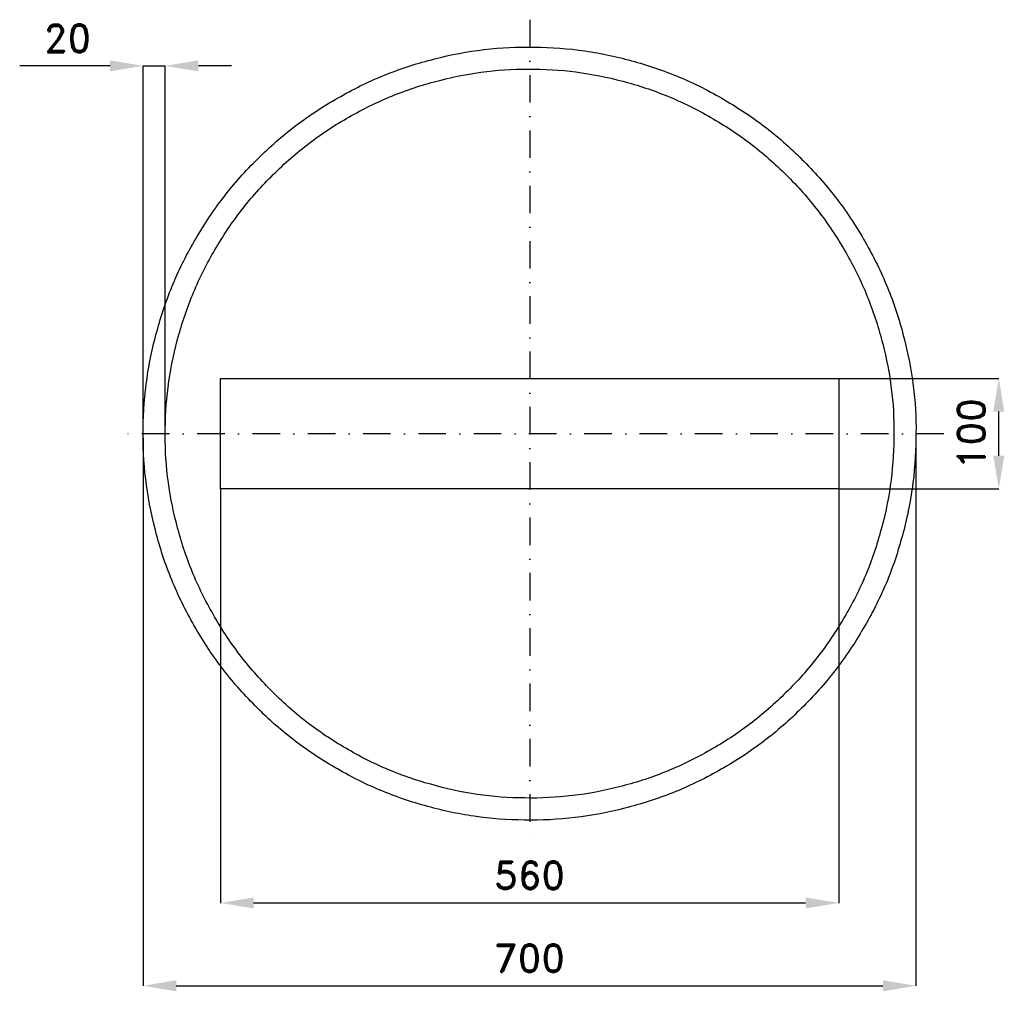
# Model space of a CAD drawing. Header units: millimetres. Extents: x -462 to 430, y -505 to 375.
import ezdxf

# ---------------------------------------------------------------- set-up
doc = ezdxf.new("R2010")
doc.units = ezdxf.units.MM
doc.header["$LTSCALE"] = 5
doc.linetypes.add('ČERCHOVANÁX2', pattern=[2, 1, -0.5, 0, -0.5])
doc.layers.add('Kóty', color=2, linetype='Continuous')
doc.layers.add('Značka', color=7, linetype='Continuous')
doc.styles.get("Standard").update_dxf_attribs({"font": 'romand.shx', "height": 25})
doc.dimstyles.get("Standard").update_dxf_attribs({"dimtxt": 25, "dimasz": 30, "dimexe": 0.18, "dimexo": 0.0625, "dimgap": 12.5, "dimtad": 1, "dimdec": 0, "dimzin": 0, "dimdsep": 46, "dimtxsty": 'Standard', "dimcen": 0.09, "dimadec": 0, "dimazin": 0, "dimtfac": 1, "dimtdec": 0, "dimtofl": 0, "dimtmove": 0, "dimatfit": 3, "dimfxl": 1, "dimtolj": 1, "dimtzin": 0, "dimarcsym": 0})

# ---------------------------------------------------------------- blocks, each defined once
blk = doc.blocks.new('*D1')
at = {"layer": 'Defpoints', "color": 0, "transparency": 16777216}
for p in [(349.84, 0), (-350.19, -3.56), (349.84, -499.82)]:
    blk.add_point(p, dxfattribs=at)
at = {"layer": 'Kóty', "color": 0, "lineweight": -2, "transparency": 16777216}
for p, q in [((-350.19, -3.62), (-350.19, -500)), ((349.84, -0.06), (349.84, -500)), ((-320.19, -499.82), (319.84, -499.82))]:
    blk.add_line(p, q, dxfattribs=at)
at = {"layer": 'Kóty', "color": 0, "transparency": 16777216}
for points in [[(-320.19, -494.82), (-320.19, -504.82), (-350.19, -499.82)], [(319.84, -494.82), (319.84, -504.82), (349.84, -499.82)]]:
    blk.add_solid(points, dxfattribs=at)
at = {"layer": 'Kóty', "color": 0, "transparency": 16777216, "insert": (-0.18, -474.82), "char_height": 25, "attachment_point": 5}
blk.add_mtext('\\A1;700', dxfattribs=at)
blk = doc.blocks.new('*D2')
at = {"layer": 'Defpoints', "color": 0, "transparency": 16777216}
for p in [(-280.16, -49.79), (279.84, -49.79), (279.84, -424.82)]:
    blk.add_point(p, dxfattribs=at)
at = {"layer": 'Kóty', "color": 0, "lineweight": -2, "transparency": 16777216}
for p, q in [((-280.16, -49.85), (-280.16, -425)), ((279.84, -49.85), (279.84, -425)), ((-250.16, -424.82), (249.84, -424.82))]:
    blk.add_line(p, q, dxfattribs=at)
at = {"layer": 'Kóty', "color": 0, "transparency": 16777216}
for points in [[(-250.16, -419.82), (-250.16, -429.82), (-280.16, -424.82)], [(249.84, -419.82), (249.84, -429.82), (279.84, -424.82)]]:
    blk.add_solid(points, dxfattribs=at)
at = {"layer": 'Kóty', "color": 0, "transparency": 16777216, "insert": (-0.16, -399.82), "char_height": 25, "attachment_point": 5}
blk.add_mtext('\\A1;560', dxfattribs=at)
blk = doc.blocks.new('*D3')
at = {"layer": 'Defpoints', "color": 0, "transparency": 16777216}
for p in [(279.84, 50.21), (424.84, 50.21), (279.84, -49.85)]:
    blk.add_point(p, dxfattribs=at)
at = {"layer": 'Kóty', "color": 0, "lineweight": -2, "transparency": 16777216}
for p, q in [((279.9, 50.21), (425.02, 50.21)), ((424.84, -19.85), (424.84, 20.21)), ((279.9, -49.85), (425.02, -49.85))]:
    blk.add_line(p, q, dxfattribs=at)
at = {"layer": 'Kóty', "color": 0, "transparency": 16777216}
for points in [[(419.84, 20.21), (429.84, 20.21), (424.84, 50.21)], [(419.84, -19.85), (429.84, -19.85), (424.84, -49.85)]]:
    blk.add_solid(points, dxfattribs=at)
at = {"layer": 'Kóty', "color": 0, "transparency": 16777216, "insert": (399.84, 0.18), "char_height": 25, "attachment_point": 5, "rotation": 90}
blk.add_mtext('\\A1;100', dxfattribs=at)

msp = doc.modelspace()

# ---------------------------------------------------------------- linework, layer by layer
at = {"layer": 'Kóty'}
for p, q in [((-380.19, 333.19), (-462, 333.19)), ((-350.19, 0.06), (-350.19, 333.37)), ((-330.19, 0.06), (-330.19, 333.37)), ((-270.19, 333.19), (-300.19, 333.19))]:
    msp.add_line(p, q, dxfattribs=at)
msp.add_lwpolyline([(-350.19, 333.37), (-330.19, 333.37)], dxfattribs=at)
for points in [[(-380.19, 338.19), (-380.19, 328.19), (-350.19, 333.19)], [(-300.19, 338.19), (-300.19, 328.19), (-330.19, 333.19)]]:
    msp.add_solid(points, dxfattribs=at)
at = {"layer": 'Značka', "color": 6, "linetype": 'ČERCHOVANÁX2', "lineweight": 25, "ltscale": 5}
for p, q in [((0, 375), (0, -375)), ((375, 0), (-375, 0))]:
    msp.add_line(p, q, dxfattribs=at)
at = {"layer": 'Značka', "color": 5}
msp.add_lwpolyline([(349.84, 0.21), (349.83, -2.08), (349.81, -4.37, -0.032168), (346.32, -50, -0.035723), (336.69, -94.79, -0.036667), (321.66, -138.05, -0.034754), (300.63, -178.74, -0.034039), (274.8, -216.56, -0.034453), (244.06, -250.49, -0.03456), (209.35, -280.35, -0.034426), (170.85, -305.16, -0.034389), (129.58, -325.01, -0.034418), (85.99, -339.02, -0.034424), (40.99, -347.51, -0.034417), (-4.75, -349.76, -0.034416), (-50.41, -346.31, -0.034417), (-95.17, -336.65, -0.034417), (-138.38, -321.5, -0.034417), (-179.12, -300.58, -0.034417), (-216.94, -274.77, -0.034417), (-250.87, -244.01, -0.034417), (-280.72, -209.29, -0.034417), (-305.54, -170.8, -0.034417), (-325.39, -129.54, -0.034417), (-339.4, -85.94, -0.034417), (-347.89, -40.94, -0.034417), (-350.13, 4.79, -0.034417), (-346.69, 50.46, -0.034417), (-337.02, 95.22, -0.034417), (-321.88, 138.43, -0.034417), (-300.96, 179.17, -0.034417), (-275.14, 216.99, -0.034416), (-244.39, 250.92, -0.034418), (-209.67, 280.77, -0.034417), (-171.18, 305.59, -0.034415), (-129.92, 325.44, -0.034415), (-86.32, 339.44, -0.034415), (-41.32, 347.94, -0.034416), (4.42, 350.18, -0.034417), (50.08, 346.74, -0.034417), (94.84, 337.07, -0.034417), (138.06, 321.93, -0.034417), (178.79, 301, -0.034417), (216.61, 275.19, -0.034407), (250.54, 244.44, -0.034414), (280.4, 209.71, -0.034488), (305.21, 171.23, -0.034419), (325.04, 129.98, -0.034077), (339.07, 86.37, -0.03279), (347.34, 43.6, -0.034265), (349.84, 0.21)], format="xyb", dxfattribs=at)
at = {"layer": 'Značka', "color": 1}
msp.add_lwpolyline([(329.84, 0.21), (329.83, -1.95), (329.81, -4.11, -0.032166), (326.52, -47.13, -0.035722), (317.45, -89.36, -0.036665), (303.27, -130.15, -0.034754), (283.44, -168.51, -0.034039), (259.09, -204.17, -0.034453), (230.11, -236.17, -0.03456), (197.37, -264.32, -0.034426), (161.08, -287.71, -0.034389), (122.17, -306.43, -0.034418), (81.07, -319.63, -0.034424), (38.64, -327.64, -0.034417), (-4.48, -329.76, -0.034416), (-47.54, -326.51, -0.034417), (-89.74, -317.4, -0.034417), (-130.49, -303.12, -0.034416), (-168.89, -283.39, -0.034417), (-204.55, -259.05, -0.034417), (-236.54, -230.06, -0.034417), (-264.69, -197.32, -0.034417), (-288.09, -161.03, -0.034417), (-306.8, -122.12, -0.034417), (-320.01, -81.02, -0.034417), (-328.02, -38.59, -0.034417), (-330.14, 4.53, -0.034417), (-326.89, 47.59, -0.034417), (-317.77, 89.79, -0.034417), (-303.5, 130.53, -0.034416), (-283.77, 168.94, -0.034417), (-259.43, 204.6, -0.034418), (-230.44, 236.59, -0.034417), (-197.7, 264.74, -0.034415), (-161.41, 288.14, -0.034416), (-122.5, 306.85, -0.034417), (-81.4, 320.06, -0.034418), (-38.97, 328.07, -0.034417), (4.16, 330.18, -0.034417), (47.21, 326.94, -0.034417), (89.41, 317.82, -0.034415), (130.16, 303.54, -0.034416), (168.56, 283.82, -0.034418), (204.22, 259.48, -0.034406), (236.22, 230.48, -0.034413), (264.37, 197.74, -0.034487), (287.76, 161.46, -0.034418), (306.46, 122.56, -0.034077), (319.68, 81.44, -0.032792), (327.49, 41.12, -0.034265), (329.84, 0.21)], format="xyb", dxfattribs=at)
msp.add_lwpolyline([(-280.16, -49.79), (-280.16, 50.21), (279.84, 50.21), (279.84, -49.79), (-280.16, -49.79)], dxfattribs=at)

# ---------------------------------------------------------------- texts
at = {"layer": 'Kóty', "insert": (-418.66, 358.19), "char_height": 25, "attachment_point": 5}
msp.add_mtext('\\A1;20', dxfattribs=at)

# ---------------------------------------------------------------- dimensions: what is measured, and where the dimension line sits
at = {"layer": 'Kóty'}
dim = msp.add_linear_dim(base=(424.84, 50.21), p1=(279.84, -49.85), p2=(279.84, 50.21), angle=90, dimstyle='Standard', dxfattribs=at)
dim.commit()
dim.dimension.update_dxf_attribs({"geometry": '*D3', "text_midpoint": (399.84, 0.18)})
for base, p1, p2, picture, middle in [((349.84, -499.82), (-350.19, -3.56), (349.84, 0), '*D1', (-0.18, -474.82)), ((279.84, -424.82), (-280.16, -49.79), (279.84, -49.79), '*D2', (-0.16, -399.82))]:
    dim = msp.add_linear_dim(base=base, p1=p1, p2=p2, dimstyle='Standard', dxfattribs=at)
    dim.commit()
    dim.dimension.update_dxf_attribs({"geometry": picture, "text_midpoint": middle})

doc.saveas('drawing.dxf')
